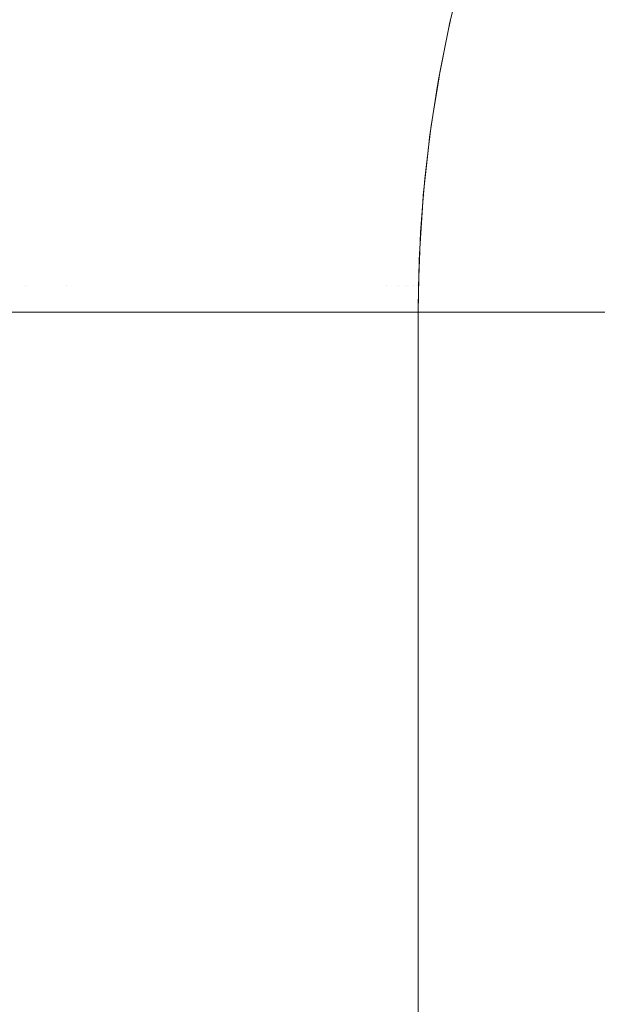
# Model space of a CAD drawing. Header units: centimetres. Extents: x -26 to 27.3, y -25.3 to -23.5.
# Tile 140 of 200: x 9.3796 to 9.4227, y -23.6115 to -23.5381. Entities that reach past the tile are written whole.
import ezdxf

# ---------------------------------------------------------------- set-up
doc = ezdxf.new("R2010")
doc.units = ezdxf.units.CM
doc.header["$LTSCALE"] = 2.54
doc.layers.add('Lucido design-1', color=7, linetype='Continuous')

# ---------------------------------------------------------------- blocks, each defined once
blk = doc.blocks.new('Gruppo-4-1')
at = {"color": 7, "linetype": 'Continuous', "lineweight": 9}
for points, invisible_edges in [([(9.379184, -23.534175, -349.70646), (9.382441, -23.534175, -349.709578), (9.381766, -23.538078, -349.710254), (9.378538, -23.538078, -349.707164)], 15), ([(9.382441, -23.534175, -349.709578), (9.38556, -23.534175, -349.712836), (9.384856, -23.538078, -349.713481), (9.381766, -23.538078, -349.710254)], 15), ([(9.38556, -23.534175, -349.712836), (9.388533, -23.534175, -349.716227), (9.387802, -23.538078, -349.71684), (9.384856, -23.538078, -349.713481)], 15), ([(9.388533, -23.534175, -349.716227), (9.391356, -23.534175, -349.719744), (9.390598, -23.538078, -349.720325), (9.387802, -23.538078, -349.71684)], 15), ([(9.391356, -23.534175, -349.719744), (9.394023, -23.534175, -349.72338), (9.39324, -23.538078, -349.723928), (9.390598, -23.538078, -349.720325)], 15), ([(9.394023, -23.534175, -349.72338), (9.396528, -23.534175, -349.72713), (9.395723, -23.538078, -349.727643), (9.39324, -23.538078, -349.723928)], 15), ([(9.396528, -23.534175, -349.72713), (9.398867, -23.534175, -349.730985), (9.39804, -23.538078, -349.731463), (9.395723, -23.538078, -349.727643)], 15), ([(9.398867, -23.534175, -349.730985), (9.401037, -23.534175, -349.734939), (9.400189, -23.538078, -349.73538), (9.39804, -23.538078, -349.731463)], 15), ([(9.401037, -23.534175, -349.734939), (9.403031, -23.534175, -349.738984), (9.402166, -23.538078, -349.739387), (9.400189, -23.538078, -349.73538)], 15), ([(9.403031, -23.534175, -349.738984), (9.404847, -23.534175, -349.743112), (9.403965, -23.538078, -349.743477), (9.402166, -23.538078, -349.739387)], 15), ([(9.404847, -23.534175, -349.743112), (9.406482, -23.534175, -349.747315), (9.405584, -23.538078, -349.747641), (9.403965, -23.538078, -349.743477)], 15), ([(9.406482, -23.534175, -349.747315), (9.407932, -23.534175, -349.751585), (9.407021, -23.538078, -349.751872), (9.405584, -23.538078, -349.747641)], 15), ([(9.407932, -23.534175, -349.751585), (9.409193, -23.534175, -349.755915), (9.408271, -23.538078, -349.756162), (9.407021, -23.538078, -349.751872)], 15), ([(9.409193, -23.534175, -349.755915), (9.410265, -23.534175, -349.760295), (9.409333, -23.538078, -349.760502), (9.408271, -23.538078, -349.756162)], 15), ([(9.410265, -23.534175, -349.760295), (9.411145, -23.534175, -349.764718), (9.410205, -23.538078, -349.764884), (9.409333, -23.538078, -349.760502)], 15), ([(9.411145, -23.534175, -349.764718), (9.411831, -23.534175, -349.769175), (9.410884, -23.538078, -349.7693), (9.410205, -23.538078, -349.764884)], 15), ([(9.411831, -23.534175, -349.769175), (9.412322, -23.534175, -349.773658), (9.411371, -23.538078, -349.773741), (9.410884, -23.538078, -349.7693)], 15), ([(9.412322, -23.534175, -349.773658), (9.412617, -23.534175, -349.778158), (9.411663, -23.538078, -349.7782), (9.411371, -23.538078, -349.773741)], 15), ([(9.41258, -23.534726, -349.782667), (9.41176, -23.538078, -349.782667), (9.411663, -23.538078, -349.7782), (9.412617, -23.534175, -349.778158)], 14), ([(9.412852, -23.534031, -349.987027), (9.411816, -23.538265, -349.987027), (9.411723, -23.538244, -349.982667), (9.412584, -23.534727, -349.982667)], 11), ([(9.411816, -23.538265, -349.987027), (9.412852, -23.534031, -349.987027), (9.413109, -23.5341, -349.991159), (9.412076, -23.538322, -349.991159)], 15), ([(9.412076, -23.538322, -349.991159), (9.413109, -23.5341, -349.991159), (9.413531, -23.534213, -349.995273), (9.412502, -23.538417, -349.995273)], 15), ([(-25.890647, -23.534724, -349.285885), (-25.890647, -23.538247, -349.285049), (27.209353, -23.538247, -349.285049), (27.209353, -23.534724, -349.285885)], 10), ([(9.41176, -23.538078, -349.782667), (9.41258, -23.534726, -349.782667), (9.412584, -23.534727, -349.982667), (9.411723, -23.538244, -349.982667)], 10), ([(9.412502, -23.538417, -349.995273), (9.413531, -23.534213, -349.995273), (9.414116, -23.534369, -349.999363), (9.413094, -23.538548, -349.999363)], 15), ([(9.413094, -23.538548, -349.999363), (9.414116, -23.534369, -349.999363), (9.414863, -23.53457, -350.00342), (9.413849, -23.538715, -350.00342)], 15), ([(9.413849, -23.538715, -350.00342), (9.414863, -23.53457, -350.00342), (9.415771, -23.534813, -350.007438), (9.414766, -23.538919, -350.007438)], 15), ([(9.414766, -23.538919, -350.007438), (9.415771, -23.534813, -350.007438), (9.416837, -23.535098, -350.011411), (9.415844, -23.539157, -350.011411)], 15), ([(9.415844, -23.539157, -350.011411), (9.416837, -23.535098, -350.011411), (9.418059, -23.535426, -350.015332), (9.417079, -23.539431, -350.015332)], 15), ([(9.417079, -23.539431, -350.015332), (9.418059, -23.535426, -350.015332), (9.419435, -23.535794, -350.019194), (9.418469, -23.53974, -350.019194)], 15), ([(9.418469, -23.53974, -350.019194), (9.419435, -23.535794, -350.019194), (9.420962, -23.536204, -350.02299), (9.420013, -23.540082, -350.02299)], 15), ([(9.420013, -23.540082, -350.02299), (9.420962, -23.536204, -350.02299), (9.422636, -23.536652, -350.026716), (9.421705, -23.540457, -350.026716)], 15), ([(9.421705, -23.540457, -350.026716), (9.422636, -23.536652, -350.026716), (9.424456, -23.53714, -350.030363), (9.423544, -23.540865, -350.030363)], 15), ([(27.209353, -23.538899, -349.284894), (27.209353, -23.538247, -349.285049), (-25.890647, -23.538247, -349.285049), (-25.890647, -23.538899, -349.284894)], 10), ([(9.378538, -23.538078, -349.707164), (9.381766, -23.538078, -349.710254), (9.381203, -23.542011, -349.710817), (9.378, -23.542011, -349.707751)], 15), ([(9.381766, -23.538078, -349.710254), (9.384856, -23.538078, -349.713481), (9.384268, -23.542011, -349.714019), (9.381203, -23.542011, -349.710817)], 15), ([(9.384856, -23.538078, -349.713481), (9.387802, -23.538078, -349.71684), (9.387191, -23.542011, -349.717352), (9.384268, -23.542011, -349.714019)], 15), ([(9.387802, -23.538078, -349.71684), (9.390598, -23.538078, -349.720325), (9.389966, -23.542011, -349.72081), (9.387191, -23.542011, -349.717352)], 15), ([(9.390598, -23.538078, -349.720325), (9.39324, -23.538078, -349.723928), (9.392588, -23.542011, -349.724385), (9.389966, -23.542011, -349.72081)], 15), ([(9.39324, -23.538078, -349.723928), (9.395723, -23.538078, -349.727643), (9.395051, -23.542011, -349.728071), (9.392588, -23.542011, -349.724385)], 15), ([(9.395723, -23.538078, -349.727643), (9.39804, -23.538078, -349.731463), (9.397351, -23.542011, -349.731861), (9.395051, -23.542011, -349.728071)], 15), ([(9.39804, -23.538078, -349.731463), (9.400189, -23.538078, -349.73538), (9.399483, -23.542011, -349.735748), (9.397351, -23.542011, -349.731861)], 15), ([(9.400189, -23.538078, -349.73538), (9.402166, -23.538078, -349.739387), (9.401444, -23.542011, -349.739724), (9.399483, -23.542011, -349.735748)], 15), ([(9.402166, -23.538078, -349.739387), (9.403965, -23.538078, -349.743477), (9.403229, -23.542011, -349.743782), (9.401444, -23.542011, -349.739724)], 15), ([(9.403965, -23.538078, -349.743477), (9.405584, -23.538078, -349.747641), (9.404836, -23.542011, -349.747914), (9.403229, -23.542011, -349.743782)], 15), ([(9.405584, -23.538078, -349.747641), (9.407021, -23.538078, -349.751872), (9.406261, -23.542011, -349.752112), (9.404836, -23.542011, -349.747914)], 15), ([(9.407021, -23.538078, -349.751872), (9.408271, -23.538078, -349.756162), (9.407502, -23.542011, -349.756368), (9.406261, -23.542011, -349.752112)], 15), ([(9.408271, -23.538078, -349.756162), (9.409333, -23.538078, -349.760502), (9.408555, -23.542011, -349.760674), (9.407502, -23.542011, -349.756368)], 15), ([(9.409333, -23.538078, -349.760502), (9.410205, -23.538078, -349.764884), (9.40942, -23.542011, -349.765022), (9.408555, -23.542011, -349.760674)], 15), ([(9.410205, -23.538078, -349.764884), (9.410884, -23.538078, -349.7693), (9.410095, -23.542011, -349.769404), (9.40942, -23.542011, -349.765022)], 15), ([(9.410884, -23.538078, -349.7693), (9.411371, -23.538078, -349.773741), (9.410577, -23.542011, -349.773811), (9.410095, -23.542011, -349.769404)], 15), ([(9.411371, -23.538078, -349.773741), (9.411663, -23.538078, -349.7782), (9.410867, -23.542011, -349.778234), (9.410577, -23.542011, -349.773811)], 15), ([(9.411594, -23.538902, -349.782667), (9.410964, -23.542011, -349.782667), (9.410867, -23.542011, -349.778234), (9.411663, -23.538078, -349.7782)], 14), ([(9.411816, -23.538265, -349.987027), (9.410966, -23.54254, -349.987027), (9.410872, -23.542523, -349.982667), (9.411593, -23.538902, -349.982667)], 11), ([(9.410966, -23.54254, -349.987027), (9.411816, -23.538265, -349.987027), (9.412076, -23.538322, -349.991159), (9.411228, -23.542586, -349.991159)], 15), ([(9.411228, -23.542586, -349.991159), (9.412076, -23.538322, -349.991159), (9.412502, -23.538417, -349.995273), (9.411658, -23.542662, -349.995273)], 15), ([(9.411723, -23.538244, -349.982667), (9.411593, -23.538902, -349.982667), (9.411594, -23.538902, -349.782667), (9.41176, -23.538078, -349.782667)], 10), ([(9.411593, -23.538902, -349.982667), (9.411723, -23.538244, -349.982667), (9.411816, -23.538265, -349.987027)], 10), ([(9.411663, -23.538078, -349.7782), (9.41176, -23.538078, -349.782667), (9.411594, -23.538902, -349.782667)], 9), ([(9.411658, -23.542662, -349.995273), (9.412502, -23.538417, -349.995273), (9.413094, -23.538548, -349.999363), (9.412255, -23.542767, -349.999363)], 15), ([(9.412255, -23.542767, -349.999363), (9.413094, -23.538548, -349.999363), (9.413849, -23.538715, -350.00342), (9.413016, -23.542901, -350.00342)], 15), ([(-25.890647, -23.538899, -349.284894), (-25.890647, -23.542525, -349.284197), (27.209353, -23.542525, -349.284197), (27.209353, -23.538899, -349.284894)], 10), ([(9.410964, -23.542011, -349.782667), (9.411594, -23.538902, -349.782667), (9.411593, -23.538902, -349.982667), (9.410872, -23.542523, -349.982667)], 10), ([(9.413016, -23.542901, -350.00342), (9.413849, -23.538715, -350.00342), (9.414766, -23.538919, -350.007438), (9.413942, -23.543064, -350.007438)], 15), ([(9.413942, -23.543064, -350.007438), (9.414766, -23.538919, -350.007438), (9.415844, -23.539157, -350.011411), (9.415028, -23.543256, -350.011411)], 15), ([(9.415028, -23.543256, -350.011411), (9.415844, -23.539157, -350.011411), (9.417079, -23.539431, -350.015332), (9.416274, -23.543476, -350.015332)], 15), ([(9.416274, -23.543476, -350.015332), (9.417079, -23.539431, -350.015332), (9.418469, -23.53974, -350.019194), (9.417677, -23.543723, -350.019194)], 15), ([(9.417677, -23.543723, -350.019194), (9.418469, -23.53974, -350.019194), (9.420013, -23.540082, -350.02299), (9.419234, -23.543998, -350.02299)], 15), ([(9.419234, -23.543998, -350.02299), (9.420013, -23.540082, -350.02299), (9.421705, -23.540457, -350.026716), (9.420941, -23.544299, -350.026716)], 15), ([(9.420941, -23.544299, -350.026716), (9.421705, -23.540457, -350.026716), (9.423544, -23.540865, -350.030363), (9.422796, -23.544626, -350.030363)], 15), ([(9.378, -23.542011, -349.707751), (9.381203, -23.542011, -349.710817), (9.380752, -23.545969, -349.711268), (9.37757, -23.545969, -349.708221)], 15), ([(9.381203, -23.542011, -349.710817), (9.384268, -23.542011, -349.714019), (9.383798, -23.545969, -349.71445), (9.380752, -23.545969, -349.711268)], 15), ([(9.384268, -23.542011, -349.714019), (9.387191, -23.542011, -349.717352), (9.386703, -23.545969, -349.717762), (9.383798, -23.545969, -349.71445)], 15), ([(9.387191, -23.542011, -349.717352), (9.389966, -23.542011, -349.72081), (9.389461, -23.545969, -349.721198), (9.386703, -23.545969, -349.717762)], 15), ([(9.389966, -23.542011, -349.72081), (9.392588, -23.542011, -349.724385), (9.392066, -23.545969, -349.724751), (9.389461, -23.545969, -349.721198)], 15), ([(9.392588, -23.542011, -349.724385), (9.395051, -23.542011, -349.728071), (9.394513, -23.545969, -349.728414), (9.392066, -23.545969, -349.724751)], 15), ([(9.395051, -23.542011, -349.728071), (9.397351, -23.542011, -349.731861), (9.396799, -23.545969, -349.73218), (9.394513, -23.545969, -349.728414)], 15), ([(9.397351, -23.542011, -349.731861), (9.399483, -23.542011, -349.735748), (9.398918, -23.545969, -349.736042), (9.396799, -23.545969, -349.73218)], 15), ([(9.399483, -23.542011, -349.735748), (9.401444, -23.542011, -349.739724), (9.400866, -23.545969, -349.739993), (9.398918, -23.545969, -349.736042)], 15), ([(9.401444, -23.542011, -349.739724), (9.403229, -23.542011, -349.743782), (9.40264, -23.545969, -349.744026), (9.400866, -23.545969, -349.739993)], 15), ([(9.403229, -23.542011, -349.743782), (9.404836, -23.542011, -349.747914), (9.404237, -23.545969, -349.748132), (9.40264, -23.545969, -349.744026)], 15), ([(9.404836, -23.542011, -349.747914), (9.406261, -23.542011, -349.752112), (9.405653, -23.545969, -349.752303), (9.404237, -23.545969, -349.748132)], 15), ([(9.406261, -23.542011, -349.752112), (9.407502, -23.542011, -349.756368), (9.406886, -23.545969, -349.756533), (9.405653, -23.545969, -349.752303)], 15), ([(9.407502, -23.542011, -349.756368), (9.408555, -23.542011, -349.760674), (9.407933, -23.545969, -349.760812), (9.406886, -23.545969, -349.756533)], 15), ([(9.408555, -23.542011, -349.760674), (9.40942, -23.542011, -349.765022), (9.408792, -23.545969, -349.765133), (9.407933, -23.545969, -349.760812)], 15), ([(9.40942, -23.542011, -349.765022), (9.410095, -23.542011, -349.769404), (9.409463, -23.545969, -349.769487), (9.408792, -23.545969, -349.765133)], 15), ([(9.410095, -23.542011, -349.769404), (9.410577, -23.542011, -349.773811), (9.409942, -23.545969, -349.773866), (9.409463, -23.545969, -349.769487)], 15), ([(9.410577, -23.542011, -349.773811), (9.410867, -23.542011, -349.778234), (9.41023, -23.545969, -349.778262), (9.409942, -23.545969, -349.773866)], 15), ([(9.410785, -23.543123, -349.782667), (9.410326, -23.545969, -349.782667), (9.41023, -23.545969, -349.778262), (9.410867, -23.542011, -349.778234)], 14), ([(9.410872, -23.542523, -349.982667), (9.41078, -23.543122, -349.982667), (9.410785, -23.543123, -349.782667), (9.410964, -23.542011, -349.782667)], 10), ([(9.410867, -23.542011, -349.778234), (9.410964, -23.542011, -349.782667), (9.410785, -23.543123, -349.782667)], 9), ([(27.209353, -23.54312, -349.284083), (27.209353, -23.542525, -349.284197), (-25.890647, -23.542525, -349.284197), (-25.890647, -23.54312, -349.284083)], 10), ([(9.410966, -23.54254, -349.987027), (9.410303, -23.546848, -349.987027), (9.410209, -23.546835, -349.982667), (9.41078, -23.543122, -349.982667)], 11), ([(9.410303, -23.546848, -349.987027), (9.410966, -23.54254, -349.987027), (9.411228, -23.542586, -349.991159), (9.410567, -23.546883, -349.991159)], 15), ([(9.410567, -23.546883, -349.991159), (9.411228, -23.542586, -349.991159), (9.411658, -23.542662, -349.995273), (9.411, -23.54694, -349.995273)], 15), ([(9.41078, -23.543122, -349.982667), (9.410872, -23.542523, -349.982667), (9.410966, -23.54254, -349.987027)], 10), ([(9.411, -23.54694, -349.995273), (9.411658, -23.542662, -349.995273), (9.412255, -23.542767, -349.999363), (9.4116, -23.547019, -349.999363)], 15), ([(9.4116, -23.547019, -349.999363), (9.412255, -23.542767, -349.999363), (9.413016, -23.542901, -350.00342), (9.412367, -23.54712, -350.00342)], 15), ([(9.412367, -23.54712, -350.00342), (9.413016, -23.542901, -350.00342), (9.413942, -23.543064, -350.007438), (9.413299, -23.547242, -350.007438)], 15), ([(-25.890647, -23.54312, -349.284083), (-25.890647, -23.546837, -349.283532), (27.209353, -23.546837, -349.283532), (27.209353, -23.54312, -349.284083)], 10), ([(9.41078, -23.543122, -349.982667), (9.410209, -23.546835, -349.982667), (9.410326, -23.545969, -349.782667)], 10), ([(9.410326, -23.545969, -349.782667), (9.410785, -23.543123, -349.782667), (9.41078, -23.543122, -349.982667)], 10), ([(9.413299, -23.547242, -350.007438), (9.413942, -23.543064, -350.007438), (9.415028, -23.543256, -350.011411), (9.414393, -23.547386, -350.011411)], 15), ([(9.414393, -23.547386, -350.011411), (9.415028, -23.543256, -350.011411), (9.416274, -23.543476, -350.015332), (9.415647, -23.547551, -350.015332)], 15), ([(9.415647, -23.547551, -350.015332), (9.416274, -23.543476, -350.015332), (9.417677, -23.543723, -350.019194), (9.417059, -23.547737, -350.019194)], 15), ([(9.417059, -23.547737, -350.019194), (9.417677, -23.543723, -350.019194), (9.419234, -23.543998, -350.02299), (9.418626, -23.547944, -350.02299)], 15), ([(9.418626, -23.547944, -350.02299), (9.419234, -23.543998, -350.02299), (9.420941, -23.544299, -350.026716), (9.420345, -23.54817, -350.026716)], 15), ([(9.420345, -23.54817, -350.026716), (9.420941, -23.544299, -350.026716), (9.422796, -23.544626, -350.030363), (9.422213, -23.548416, -350.030363)], 15), ([(9.422213, -23.548416, -350.030363), (9.422796, -23.544626, -350.030363), (9.424795, -23.544978, -350.033928), (9.424225, -23.548681, -350.033928)], 15), ([(9.37757, -23.545969, -349.708221), (9.380752, -23.545969, -349.711268), (9.380414, -23.549943, -349.711605), (9.377247, -23.549943, -349.708573)], 15), ([(9.380752, -23.545969, -349.711268), (9.383798, -23.545969, -349.71445), (9.383446, -23.549943, -349.714773), (9.380414, -23.549943, -349.711605)], 15), ([(9.383798, -23.545969, -349.71445), (9.386703, -23.545969, -349.717762), (9.386337, -23.549943, -349.718069), (9.383446, -23.549943, -349.714773)], 15), ([(9.386703, -23.545969, -349.717762), (9.389461, -23.545969, -349.721198), (9.389082, -23.549943, -349.721489), (9.386337, -23.549943, -349.718069)], 15), ([(9.389461, -23.545969, -349.721198), (9.392066, -23.545969, -349.724751), (9.391674, -23.549943, -349.725025), (9.389082, -23.549943, -349.721489)], 15), ([(9.392066, -23.545969, -349.724751), (9.394513, -23.545969, -349.728414), (9.39411, -23.549943, -349.72867), (9.391674, -23.549943, -349.725025)], 15), ([(9.394513, -23.545969, -349.728414), (9.396799, -23.545969, -349.73218), (9.396385, -23.549943, -349.732419), (9.39411, -23.549943, -349.72867)], 15), ([(9.396799, -23.545969, -349.73218), (9.398918, -23.545969, -349.736042), (9.398494, -23.549943, -349.736263), (9.396385, -23.549943, -349.732419)], 15), ([(9.398918, -23.545969, -349.736042), (9.400866, -23.545969, -349.739993), (9.400433, -23.549943, -349.740195), (9.398494, -23.549943, -349.736263)], 15), ([(9.400866, -23.545969, -349.739993), (9.40264, -23.545969, -349.744026), (9.402199, -23.549943, -349.744209), (9.400433, -23.549943, -349.740195)], 15), ([(9.40264, -23.545969, -349.744026), (9.404237, -23.545969, -349.748132), (9.403788, -23.549943, -349.748295), (9.402199, -23.549943, -349.744209)], 15), ([(9.404237, -23.545969, -349.748132), (9.405653, -23.545969, -349.752303), (9.405198, -23.549943, -349.752447), (9.403788, -23.549943, -349.748295)], 15), ([(9.405653, -23.545969, -349.752303), (9.406886, -23.545969, -349.756533), (9.406424, -23.549943, -349.756656), (9.405198, -23.549943, -349.752447)], 15), ([(9.406886, -23.545969, -349.756533), (9.407933, -23.545969, -349.760812), (9.407467, -23.549943, -349.760915), (9.406424, -23.549943, -349.756656)], 15), ([(9.407933, -23.545969, -349.760812), (9.408792, -23.545969, -349.765133), (9.408322, -23.549943, -349.765216), (9.407467, -23.549943, -349.760915)], 15), ([(9.408792, -23.545969, -349.765133), (9.409463, -23.545969, -349.769487), (9.408989, -23.549943, -349.769549), (9.408322, -23.549943, -349.765216)], 15), ([(9.409463, -23.545969, -349.769487), (9.409942, -23.545969, -349.773866), (9.409466, -23.549943, -349.773908), (9.408989, -23.549943, -349.769549)], 15), ([(9.409942, -23.545969, -349.773866), (9.41023, -23.545969, -349.778262), (9.409753, -23.549943, -349.778283), (9.409466, -23.549943, -349.773908)], 15), ([(9.410157, -23.547381, -349.782667), (9.409849, -23.549943, -349.782667), (9.409753, -23.549943, -349.778283), (9.41023, -23.545969, -349.778262)], 14), ([(9.410209, -23.546835, -349.982667), (9.410157, -23.547381, -349.782667), (9.410326, -23.545969, -349.782667)], 9), ([(9.41023, -23.545969, -349.778262), (9.410326, -23.545969, -349.782667), (9.410157, -23.547381, -349.782667)], 9), ([(27.209353, -23.547379, -349.283452), (27.209353, -23.546837, -349.283532), (-25.890647, -23.546837, -349.283532), (-25.890647, -23.547379, -349.283452)], 10), ([(-25.890647, -23.547379, -349.283452), (-25.890647, -23.551173, -349.283057), (27.209353, -23.551173, -349.283057), (27.209353, -23.547379, -349.283452)], 10), ([(9.410303, -23.546848, -349.987027), (9.409828, -23.551181, -349.987027), (9.409734, -23.551172, -349.982667), (9.410149, -23.54738, -349.982667)], 11), ([(9.410149, -23.54738, -349.982667), (9.409734, -23.551172, -349.982667), (9.409849, -23.549943, -349.782667)], 10), ([(9.409828, -23.551181, -349.987027), (9.410303, -23.546848, -349.987027), (9.410567, -23.546883, -349.991159), (9.410093, -23.551204, -349.991159)], 15), ([(9.409849, -23.549943, -349.782667), (9.410157, -23.547381, -349.782667), (9.410149, -23.54738, -349.982667)], 10), ([(9.410093, -23.551204, -349.991159), (9.410567, -23.546883, -349.991159), (9.411, -23.54694, -349.995273), (9.410528, -23.551242, -349.995273)], 15), ([(9.410149, -23.54738, -349.982667), (9.410209, -23.546835, -349.982667), (9.410303, -23.546848, -349.987027)], 10), ([(9.410209, -23.546835, -349.982667), (9.410149, -23.54738, -349.982667), (9.410157, -23.547381, -349.782667)], 10), ([(9.410528, -23.551242, -349.995273), (9.411, -23.54694, -349.995273), (9.4116, -23.547019, -349.999363), (9.411132, -23.551295, -349.999363)], 15), ([(9.411132, -23.551295, -349.999363), (9.4116, -23.547019, -349.999363), (9.412367, -23.54712, -350.00342), (9.411902, -23.551362, -350.00342)], 15), ([(9.411902, -23.551362, -350.00342), (9.412367, -23.54712, -350.00342), (9.413299, -23.547242, -350.007438), (9.412838, -23.551444, -350.007438)], 15), ([(9.412838, -23.551444, -350.007438), (9.413299, -23.547242, -350.007438), (9.414393, -23.547386, -350.011411), (9.413938, -23.55154, -350.011411)], 15), ([(9.413938, -23.55154, -350.011411), (9.414393, -23.547386, -350.011411), (9.415647, -23.547551, -350.015332), (9.415198, -23.551651, -350.015332)], 15), ([(9.415198, -23.551651, -350.015332), (9.415647, -23.547551, -350.015332), (9.417059, -23.547737, -350.019194), (9.416617, -23.551775, -350.019194)], 15), ([(9.416617, -23.551775, -350.019194), (9.417059, -23.547737, -350.019194), (9.418626, -23.547944, -350.02299), (9.418192, -23.551912, -350.02299)], 15), ([(9.418192, -23.551912, -350.02299), (9.418626, -23.547944, -350.02299), (9.420345, -23.54817, -350.026716), (9.419919, -23.552064, -350.026716)], 15), ([(9.419919, -23.552064, -350.026716), (9.420345, -23.54817, -350.026716), (9.422213, -23.548416, -350.030363), (9.421795, -23.552228, -350.030363)], 15), ([(9.421795, -23.552228, -350.030363), (9.422213, -23.548416, -350.030363), (9.424225, -23.548681, -350.033928), (9.423818, -23.552405, -350.033928)], 15), ([(9.377247, -23.549943, -349.708573), (9.380414, -23.549943, -349.711605), (9.380189, -23.553927, -349.71183), (9.377032, -23.553927, -349.708808)], 15), ([(9.380414, -23.549943, -349.711605), (9.383446, -23.549943, -349.714773), (9.383212, -23.553927, -349.714988), (9.380189, -23.553927, -349.71183)], 15), ([(9.383446, -23.549943, -349.714773), (9.386337, -23.549943, -349.718069), (9.386094, -23.553927, -349.718274), (9.383212, -23.553927, -349.714988)], 15), ([(9.386337, -23.549943, -349.718069), (9.389082, -23.549943, -349.721489), (9.388829, -23.553927, -349.721682), (9.386094, -23.553927, -349.718274)], 15), ([(9.389082, -23.549943, -349.721489), (9.391674, -23.549943, -349.725025), (9.391414, -23.553927, -349.725207), (9.388829, -23.553927, -349.721682)], 15), ([(9.391674, -23.549943, -349.725025), (9.39411, -23.549943, -349.72867), (9.393842, -23.553927, -349.728841), (9.391414, -23.553927, -349.725207)], 15), ([(9.39411, -23.549943, -349.72867), (9.396385, -23.549943, -349.732419), (9.39611, -23.553927, -349.732578), (9.393842, -23.553927, -349.728841)], 15), ([(9.396385, -23.549943, -349.732419), (9.398494, -23.549943, -349.736263), (9.398212, -23.553927, -349.73641), (9.39611, -23.553927, -349.732578)], 15), ([(9.398494, -23.549943, -349.736263), (9.400433, -23.549943, -349.740195), (9.400145, -23.553927, -349.74033), (9.398212, -23.553927, -349.73641)], 15), ([(9.400433, -23.549943, -349.740195), (9.402199, -23.549943, -349.744209), (9.401905, -23.553927, -349.74433), (9.400145, -23.553927, -349.74033)], 15), ([(9.402199, -23.549943, -349.744209), (9.403788, -23.549943, -349.748295), (9.403489, -23.553927, -349.748404), (9.401905, -23.553927, -349.74433)], 15), ([(9.403788, -23.549943, -349.748295), (9.405198, -23.549943, -349.752447), (9.404894, -23.553927, -349.752543), (9.403489, -23.553927, -349.748404)], 15), ([(9.405198, -23.549943, -349.752447), (9.406424, -23.549943, -349.756656), (9.406117, -23.553927, -349.756739), (9.404894, -23.553927, -349.752543)], 15), ([(9.406424, -23.549943, -349.756656), (9.407467, -23.549943, -349.760915), (9.407156, -23.553927, -349.760984), (9.406117, -23.553927, -349.756739)], 15), ([(9.407467, -23.549943, -349.760915), (9.408322, -23.549943, -349.765216), (9.408009, -23.553927, -349.765271), (9.407156, -23.553927, -349.760984)], 15), ([(9.408322, -23.549943, -349.765216), (9.408989, -23.549943, -349.769549), (9.408674, -23.553927, -349.769591), (9.408009, -23.553927, -349.765271)], 15), ([(9.408989, -23.549943, -349.769549), (9.409466, -23.549943, -349.773908), (9.40915, -23.553927, -349.773936), (9.408674, -23.553927, -349.769591)], 15), ([(9.409466, -23.549943, -349.773908), (9.409753, -23.549943, -349.778283), (9.409435, -23.553927, -349.778297), (9.40915, -23.553927, -349.773936)], 15), ([(9.409711, -23.55167, -349.782667), (9.409531, -23.553927, -349.782667), (9.409435, -23.553927, -349.778297), (9.409753, -23.549943, -349.778283)], 14), ([(9.409734, -23.551172, -349.982667), (9.409711, -23.55167, -349.782667), (9.409849, -23.549943, -349.782667)], 9), ([(9.409753, -23.549943, -349.778283), (9.409849, -23.549943, -349.782667), (9.409711, -23.55167, -349.782667)], 9), ([(27.209353, -23.551669, -349.283005), (27.209353, -23.551173, -349.283057), (-25.890647, -23.551173, -349.283057), (-25.890647, -23.551669, -349.283005)], 10), ([(-25.890647, -23.551669, -349.283005), (-25.890647, -23.555527, -349.28277), (27.209353, -23.555527, -349.28277), (27.209353, -23.551669, -349.283005)], 10), ([(9.409828, -23.551181, -349.987027), (9.409543, -23.55553, -349.987027), (9.409448, -23.555526, -349.982667), (9.409701, -23.551669, -349.982667)], 11), ([(9.409701, -23.551669, -349.982667), (9.409448, -23.555526, -349.982667), (9.409531, -23.553927, -349.782667)], 10), ([(9.409531, -23.553927, -349.782667), (9.409711, -23.55167, -349.782667), (9.409701, -23.551669, -349.982667)], 10), ([(9.409543, -23.55553, -349.987027), (9.409828, -23.551181, -349.987027), (9.410093, -23.551204, -349.991159), (9.409809, -23.555542, -349.991159)], 15), ([(9.409701, -23.551669, -349.982667), (9.409734, -23.551172, -349.982667), (9.409828, -23.551181, -349.987027)], 10), ([(9.409734, -23.551172, -349.982667), (9.409701, -23.551669, -349.982667), (9.409711, -23.55167, -349.782667)], 10), ([(9.409809, -23.555542, -349.991159), (9.410093, -23.551204, -349.991159), (9.410528, -23.551242, -349.995273), (9.410245, -23.555561, -349.995273)], 15), ([(9.410245, -23.555561, -349.995273), (9.410528, -23.551242, -349.995273), (9.411132, -23.551295, -349.999363), (9.41085, -23.555587, -349.999363)], 15), ([(9.41085, -23.555587, -349.999363), (9.411132, -23.551295, -349.999363), (9.411902, -23.551362, -350.00342), (9.411623, -23.555621, -350.00342)], 15), ([(9.411623, -23.555621, -350.00342), (9.411902, -23.551362, -350.00342), (9.412838, -23.551444, -350.007438), (9.412562, -23.555662, -350.007438)], 15), ([(9.412562, -23.555662, -350.007438), (9.412838, -23.551444, -350.007438), (9.413938, -23.55154, -350.011411), (9.413664, -23.55571, -350.011411)], 15), ([(9.413664, -23.55571, -350.011411), (9.413938, -23.55154, -350.011411), (9.415198, -23.551651, -350.015332), (9.414928, -23.555765, -350.015332)], 15), ([(9.414928, -23.555765, -350.015332), (9.415198, -23.551651, -350.015332), (9.416617, -23.551775, -350.019194), (9.416351, -23.555827, -350.019194)], 15), ([(9.416351, -23.555827, -350.019194), (9.416617, -23.551775, -350.019194), (9.418192, -23.551912, -350.02299), (9.417931, -23.555896, -350.02299)], 15), ([(9.417931, -23.555896, -350.02299), (9.418192, -23.551912, -350.02299), (9.419919, -23.552064, -350.026716), (9.419663, -23.555972, -350.026716)], 15), ([(9.419663, -23.555972, -350.026716), (9.419919, -23.552064, -350.026716), (9.421795, -23.552228, -350.030363), (9.421545, -23.556054, -350.030363)], 15), ([(9.421545, -23.556054, -350.030363), (9.421795, -23.552228, -350.030363), (9.423818, -23.552405, -350.033928), (9.423573, -23.556143, -350.033928)], 15), ([(9.377032, -23.553927, -349.708808), (9.380189, -23.553927, -349.71183), (9.380077, -23.557916, -349.711942), (9.376925, -23.557916, -349.708925)], 15), ([(9.380189, -23.553927, -349.71183), (9.383212, -23.553927, -349.714988), (9.383095, -23.557916, -349.715095), (9.380077, -23.557916, -349.711942)], 15), ([(9.383212, -23.553927, -349.714988), (9.386094, -23.553927, -349.718274), (9.385972, -23.557916, -349.718375), (9.383095, -23.557916, -349.715095)], 15), ([(9.386094, -23.553927, -349.718274), (9.388829, -23.553927, -349.721682), (9.388704, -23.557916, -349.721779), (9.385972, -23.557916, -349.718375)], 15), ([(9.388829, -23.553927, -349.721682), (9.391414, -23.553927, -349.725207), (9.391284, -23.557916, -349.725298), (9.388704, -23.557916, -349.721779)], 15), ([(9.391414, -23.553927, -349.725207), (9.393842, -23.553927, -349.728841), (9.393709, -23.557916, -349.728926), (9.391284, -23.557916, -349.725298)], 15), ([(9.393842, -23.553927, -349.728841), (9.39611, -23.553927, -349.732578), (9.395972, -23.557916, -349.732657), (9.393709, -23.557916, -349.728926)], 15), ([(9.39611, -23.553927, -349.732578), (9.398212, -23.553927, -349.73641), (9.398071, -23.557916, -349.736483), (9.395972, -23.557916, -349.732657)], 15), ([(9.398212, -23.553927, -349.73641), (9.400145, -23.553927, -349.74033), (9.400001, -23.557916, -349.740397), (9.398071, -23.557916, -349.736483)], 15), ([(9.400145, -23.553927, -349.74033), (9.401905, -23.553927, -349.74433), (9.401759, -23.557916, -349.744391), (9.400001, -23.557916, -349.740397)], 15), ([(9.401905, -23.553927, -349.74433), (9.403489, -23.553927, -349.748404), (9.403341, -23.557916, -349.748458), (9.401759, -23.557916, -349.744391)], 15), ([(9.403489, -23.553927, -349.748404), (9.404894, -23.553927, -349.752543), (9.404743, -23.557916, -349.75259), (9.403341, -23.557916, -349.748458)], 15), ([(9.404894, -23.553927, -349.752543), (9.406117, -23.553927, -349.756739), (9.405964, -23.557916, -349.75678), (9.404743, -23.557916, -349.75259)], 15), ([(9.406117, -23.553927, -349.756739), (9.407156, -23.553927, -349.760984), (9.407002, -23.557916, -349.761018), (9.405964, -23.557916, -349.75678)], 15), ([(9.407156, -23.553927, -349.760984), (9.408009, -23.553927, -349.765271), (9.407853, -23.557916, -349.765298), (9.407002, -23.557916, -349.761018)], 15), ([(9.408009, -23.553927, -349.765271), (9.408674, -23.553927, -349.769591), (9.408517, -23.557916, -349.769612), (9.407853, -23.557916, -349.765298)], 15), ([(9.408674, -23.553927, -349.769591), (9.40915, -23.553927, -349.773936), (9.408992, -23.557916, -349.773949), (9.408517, -23.557916, -349.769612)], 15), ([(9.40915, -23.553927, -349.773936), (9.409435, -23.553927, -349.778297), (9.409277, -23.557916, -349.778304), (9.408992, -23.557916, -349.773949)], 15), ([(9.409277, -23.557916, -349.778304), (9.409435, -23.553927, -349.778297), (9.409531, -23.553927, -349.782667), (9.40945, -23.555973, -349.782667)], 11), ([(9.409448, -23.555526, -349.982667), (9.40945, -23.555973, -349.782667), (9.409531, -23.553927, -349.782667)], 9), ([(27.209353, -23.555972, -349.282743), (27.209353, -23.555527, -349.28277), (-25.890647, -23.555527, -349.28277), (-25.890647, -23.555972, -349.282743)], 10), ([(-25.890647, -23.555972, -349.282743), (-25.890647, -23.559888, -349.282667), (27.209353, -23.559888, -349.282667), (27.209353, -23.555972, -349.282743)], 8), ([(9.40945, -23.555973, -349.782667), (9.409372, -23.557916, -349.782667), (9.409277, -23.557916, -349.778304)], 10), ([(9.409543, -23.55553, -349.987027), (9.409448, -23.559888, -349.987027), (9.409353, -23.559888, -349.982667), (9.409438, -23.555972, -349.982667)], 9), ([(9.409372, -23.557916, -349.782667), (9.409438, -23.555972, -349.982667), (9.409353, -23.559888, -349.982667)], 9), ([(9.409372, -23.557916, -349.782667), (9.40945, -23.555973, -349.782667), (9.409438, -23.555972, -349.982667)], 10), ([(9.409438, -23.555972, -349.982667), (9.409448, -23.555526, -349.982667), (9.409543, -23.55553, -349.987027)], 10), ([(9.409448, -23.555526, -349.982667), (9.409438, -23.555972, -349.982667), (9.40945, -23.555973, -349.782667)], 10), ([(9.409448, -23.559888, -349.987027), (9.409543, -23.55553, -349.987027), (9.409809, -23.555542, -349.991159), (9.409714, -23.559888, -349.991159)], 7), ([(9.409714, -23.559888, -349.991159), (9.409809, -23.555542, -349.991159), (9.410245, -23.555561, -349.995273), (9.410151, -23.559888, -349.995273)], 7), ([(9.410151, -23.559888, -349.995273), (9.410245, -23.555561, -349.995273), (9.41085, -23.555587, -349.999363), (9.410757, -23.559888, -349.999363)], 7), ([(9.410757, -23.559888, -349.999363), (9.41085, -23.555587, -349.999363), (9.411623, -23.555621, -350.00342), (9.41153, -23.559888, -350.00342)], 7), ([(9.41153, -23.559888, -350.00342), (9.411623, -23.555621, -350.00342), (9.412562, -23.555662, -350.007438), (9.41247, -23.559888, -350.007438)], 7), ([(9.41247, -23.559888, -350.007438), (9.412562, -23.555662, -350.007438), (9.413664, -23.55571, -350.011411), (9.413573, -23.559888, -350.011411)], 7), ([(9.413573, -23.559888, -350.011411), (9.413664, -23.55571, -350.011411), (9.414928, -23.555765, -350.015332), (9.414839, -23.559888, -350.015332)], 7), ([(9.414839, -23.559888, -350.015332), (9.414928, -23.555765, -350.015332), (9.416351, -23.555827, -350.019194), (9.416263, -23.559888, -350.019194)], 7), ([(9.416263, -23.559888, -350.019194), (9.416351, -23.555827, -350.019194), (9.417931, -23.555896, -350.02299), (9.417843, -23.559888, -350.02299)], 7), ([(9.417843, -23.559888, -350.02299), (9.417931, -23.555896, -350.02299), (9.419663, -23.555972, -350.026716), (9.419577, -23.559888, -350.026716)], 7), ([(9.419577, -23.559888, -350.026716), (9.419663, -23.555972, -350.026716), (9.421545, -23.556054, -350.030363), (9.421461, -23.559888, -350.030363)], 7), ([(9.421461, -23.559888, -350.030363), (9.421545, -23.556054, -350.030363), (9.423573, -23.556143, -350.033928), (9.423491, -23.559888, -350.033928)], 7), ([(9.376925, -23.557916, -349.708925), (9.380077, -23.557916, -349.711942), (9.380064, -23.559888, -349.711956), (9.377131, -23.559888, -349.709148)], 11), ([(9.380175, -23.559888, -349.712073), (9.380064, -23.559888, -349.711956), (9.380077, -23.557916, -349.711942)], 10), ([(9.380077, -23.557916, -349.711942), (9.383095, -23.557916, -349.715095), (9.383081, -23.559888, -349.715108), (9.380175, -23.559888, -349.712073)], 11), ([(9.383092, -23.559888, -349.71512), (9.383081, -23.559888, -349.715108), (9.383095, -23.557916, -349.715095)], 10), ([(9.38587, -23.559888, -349.718288), (9.383092, -23.559888, -349.71512), (9.383095, -23.557916, -349.715095), (9.385972, -23.557916, -349.718375)], 14), ([(9.385972, -23.557916, -349.718375), (9.385957, -23.559888, -349.718388), (9.38587, -23.559888, -349.718288)], 9), ([(9.388508, -23.559888, -349.721566), (9.385957, -23.559888, -349.718388), (9.385972, -23.557916, -349.718375), (9.388704, -23.557916, -349.721779)], 14), ([(9.388704, -23.557916, -349.721779), (9.388688, -23.559888, -349.721791), (9.388508, -23.559888, -349.721566)], 9), ([(9.391005, -23.559888, -349.72495), (9.388688, -23.559888, -349.721791), (9.388704, -23.557916, -349.721779), (9.391284, -23.557916, -349.725298)], 14), ([(9.391284, -23.557916, -349.725298), (9.391268, -23.559888, -349.725309), (9.391005, -23.559888, -349.72495)], 9), ([(9.393354, -23.559888, -349.728431), (9.391268, -23.559888, -349.725309), (9.391284, -23.557916, -349.725298), (9.393709, -23.557916, -349.728926)], 14), ([(9.393709, -23.557916, -349.728926), (9.393692, -23.559888, -349.728937), (9.393354, -23.559888, -349.728431)], 9), ([(9.395554, -23.559888, -349.732004), (9.393692, -23.559888, -349.728937), (9.393709, -23.557916, -349.728926), (9.395972, -23.557916, -349.732657)], 14), ([(9.395972, -23.557916, -349.732657), (9.395956, -23.559888, -349.732667), (9.395554, -23.559888, -349.732004)], 9), ([(9.397599, -23.559888, -349.735663), (9.395956, -23.559888, -349.732667), (9.395972, -23.557916, -349.732657), (9.398071, -23.557916, -349.736483)], 14), ([(9.398071, -23.557916, -349.736483), (9.398054, -23.559888, -349.736492), (9.397599, -23.559888, -349.735663)], 9), ([(9.399488, -23.559888, -349.7394), (9.398054, -23.559888, -349.736492), (9.398071, -23.557916, -349.736483), (9.400001, -23.557916, -349.740397)], 14), ([(9.400001, -23.557916, -349.740397), (9.399984, -23.559888, -349.740405), (9.399488, -23.559888, -349.7394)], 9), ([(9.401218, -23.559888, -349.74321), (9.399984, -23.559888, -349.740405), (9.400001, -23.557916, -349.740397), (9.401759, -23.557916, -349.744391)], 14), ([(9.401759, -23.557916, -349.744391), (9.401741, -23.559888, -349.744398), (9.401218, -23.559888, -349.74321)], 9), ([(9.402785, -23.559888, -349.747084), (9.401741, -23.559888, -349.744398), (9.401759, -23.557916, -349.744391), (9.403341, -23.557916, -349.748458)], 14), ([(9.403341, -23.557916, -349.748458), (9.403322, -23.559888, -349.748465), (9.402785, -23.559888, -349.747084)], 9), ([(9.404189, -23.559888, -349.751017), (9.403322, -23.559888, -349.748465), (9.403341, -23.557916, -349.748458), (9.404743, -23.557916, -349.75259)], 14), ([(9.404743, -23.557916, -349.75259), (9.404725, -23.559888, -349.752596), (9.404189, -23.559888, -349.751017)], 9), ([(9.405426, -23.559888, -349.755002), (9.404725, -23.559888, -349.752596), (9.404743, -23.557916, -349.75259), (9.405964, -23.557916, -349.75678)], 14), ([(9.405964, -23.557916, -349.75678), (9.405946, -23.559888, -349.756785), (9.405426, -23.559888, -349.755002)], 9), ([(9.406495, -23.559888, -349.75903), (9.405946, -23.559888, -349.756785), (9.405964, -23.557916, -349.75678), (9.407002, -23.557916, -349.761018)], 14), ([(9.407002, -23.557916, -349.761018), (9.406983, -23.559888, -349.761023), (9.406495, -23.559888, -349.75903)], 9), ([(9.407395, -23.559888, -349.763096), (9.406983, -23.559888, -349.761023), (9.407002, -23.557916, -349.761018)], 10), ([(9.407002, -23.557916, -349.761018), (9.407853, -23.557916, -349.765298), (9.407834, -23.559888, -349.765302), (9.407395, -23.559888, -349.763096)], 11), ([(9.408125, -23.559888, -349.767193), (9.407834, -23.559888, -349.765302), (9.407853, -23.557916, -349.765298)], 10), ([(9.407853, -23.557916, -349.765298), (9.408517, -23.557916, -349.769612), (9.408497, -23.559888, -349.769614), (9.408125, -23.559888, -349.767193)], 11), ([(9.408683, -23.559888, -349.771312), (9.408497, -23.559888, -349.769614), (9.408517, -23.557916, -349.769612)], 10), ([(9.408517, -23.557916, -349.769612), (9.408992, -23.557916, -349.773949), (9.408972, -23.559888, -349.773951), (9.408683, -23.559888, -349.771312)], 11), ([(9.409071, -23.559888, -349.775448), (9.408972, -23.559888, -349.773951), (9.408992, -23.557916, -349.773949)], 10), ([(9.408992, -23.557916, -349.773949), (9.409277, -23.557916, -349.778304), (9.409258, -23.559888, -349.778305), (9.409071, -23.559888, -349.775448)], 11), ([(9.409286, -23.559888, -349.779592), (9.409258, -23.559888, -349.778305), (9.409277, -23.557916, -349.778304)], 10), ([(9.409277, -23.557916, -349.778304), (9.409372, -23.557916, -349.782667), (9.409353, -23.559888, -349.782667), (9.409286, -23.559888, -349.779592)], 9), ([(9.409353, -23.559888, -349.982667), (9.409353, -23.559888, -349.782667), (9.409372, -23.557916, -349.782667)], 8), ([(9.377131, -23.559888, -349.709148), (9.380064, -23.559888, -349.711956), (9.380064, -24.759888, -349.711956), (9.377526, -24.759888, -349.709506)], 10), ([(9.380064, -23.559888, -349.711956), (9.380175, -23.559888, -349.712073), (9.380176, -24.759888, -349.712073), (9.380064, -24.759888, -349.711956)], 10), ([(9.382933, -24.759888, -349.714947), (9.380176, -24.759888, -349.712073), (9.380175, -23.559888, -349.712073), (9.383081, -23.559888, -349.715108)], 10), ([(9.383081, -23.559888, -349.715108), (9.383088, -24.759888, -349.715123), (9.382933, -24.759888, -349.714947)], 9), ([(9.383081, -23.559888, -349.715108), (9.383092, -23.559888, -349.71512), (9.383088, -24.759888, -349.715123)], 10), ([(9.385673, -24.759888, -349.718051), (9.383088, -24.759888, -349.715123), (9.383092, -23.559888, -349.71512), (9.38587, -23.559888, -349.718288)], 10), ([(9.38587, -23.559888, -349.718288), (9.385867, -24.759888, -349.71829), (9.385673, -24.759888, -349.718051)], 9), ([(9.388281, -24.759888, -349.721263), (9.385867, -24.759888, -349.71829), (9.38587, -23.559888, -349.718288), (9.385957, -23.559888, -349.718388)], 10), ([(9.385957, -23.559888, -349.718388), (9.388507, -24.759888, -349.721567), (9.388281, -24.759888, -349.721263)], 9), ([(9.385957, -23.559888, -349.718388), (9.388508, -23.559888, -349.721566), (9.388507, -24.759888, -349.721567)], 10), ([(9.390752, -24.759888, -349.724578), (9.388507, -24.759888, -349.721567), (9.388508, -23.559888, -349.721566), (9.388688, -23.559888, -349.721791)], 10), ([(9.388688, -23.559888, -349.721791), (9.391005, -24.759888, -349.724949), (9.390752, -24.759888, -349.724578)], 9), ([(9.388688, -23.559888, -349.721791), (9.391005, -23.559888, -349.72495), (9.391005, -24.759888, -349.724949)], 10), ([(9.391005, -24.759888, -349.724949), (9.391005, -23.559888, -349.72495), (9.391268, -23.559888, -349.725309)], 9), ([(9.391268, -23.559888, -349.725309), (9.393081, -24.759888, -349.727989), (9.391005, -24.759888, -349.724949)], 9), ([(9.391268, -23.559888, -349.725309), (9.393356, -24.759888, -349.72843), (9.393081, -24.759888, -349.727989)], 9), ([(9.391268, -23.559888, -349.725309), (9.393354, -23.559888, -349.728431), (9.393356, -24.759888, -349.72843)], 10), ([(9.393356, -24.759888, -349.72843), (9.393354, -23.559888, -349.728431), (9.393692, -23.559888, -349.728937)], 9), ([(9.393692, -23.559888, -349.728937), (9.395266, -24.759888, -349.731491), (9.393356, -24.759888, -349.72843)], 9), ([(9.393692, -23.559888, -349.728937), (9.395556, -24.759888, -349.732002), (9.395266, -24.759888, -349.731491)], 9), ([(9.393692, -23.559888, -349.728937), (9.395554, -23.559888, -349.732004), (9.395556, -24.759888, -349.732002)], 10), ([(9.397302, -24.759888, -349.735076), (9.395554, -23.559888, -349.732004), (9.395956, -23.559888, -349.732667)], 9), ([(9.397302, -24.759888, -349.735076), (9.395556, -24.759888, -349.732002), (9.395554, -23.559888, -349.732004)], 10), ([(9.395956, -23.559888, -349.732667), (9.397603, -24.759888, -349.73566), (9.397302, -24.759888, -349.735076)], 9), ([(9.395956, -23.559888, -349.732667), (9.397599, -23.559888, -349.735663), (9.397603, -24.759888, -349.73566)], 10), ([(9.399188, -24.759888, -349.738739), (9.397599, -23.559888, -349.735663), (9.398054, -23.559888, -349.736492)], 9), ([(9.399188, -24.759888, -349.738739), (9.397603, -24.759888, -349.73566), (9.397599, -23.559888, -349.735663)], 10), ([(9.398054, -23.559888, -349.736492), (9.399494, -24.759888, -349.739397), (9.399188, -24.759888, -349.738739)], 9), ([(9.398054, -23.559888, -349.736492), (9.399488, -23.559888, -349.7394), (9.399494, -24.759888, -349.739397)], 10), ([(9.40092, -24.759888, -349.742473), (9.399488, -23.559888, -349.7394), (9.399984, -23.559888, -349.740405)], 9), ([(9.40092, -24.759888, -349.742473), (9.399494, -24.759888, -349.739397), (9.399488, -23.559888, -349.7394)], 10), ([(9.399984, -23.559888, -349.740405), (9.401224, -24.759888, -349.743207), (9.40092, -24.759888, -349.742473)], 9), ([(9.399984, -23.559888, -349.740405), (9.401218, -23.559888, -349.74321), (9.401224, -24.759888, -349.743207)], 10), ([(9.402495, -24.759888, -349.746272), (9.401218, -23.559888, -349.74321), (9.401741, -23.559888, -349.744398)], 9), ([(9.402495, -24.759888, -349.746272), (9.401224, -24.759888, -349.743207), (9.401218, -23.559888, -349.74321)], 10), ([(9.401741, -23.559888, -349.744398), (9.402792, -24.759888, -349.747081), (9.402495, -24.759888, -349.746272)], 9), ([(9.401741, -23.559888, -349.744398), (9.402785, -23.559888, -349.747084), (9.402792, -24.759888, -349.747081)], 10), ([(9.403912, -24.759888, -349.75013), (9.402785, -23.559888, -349.747084), (9.403322, -23.559888, -349.748465)], 9), ([(9.403912, -24.759888, -349.75013), (9.402792, -24.759888, -349.747081), (9.402785, -23.559888, -349.747084)], 10), ([(9.403322, -23.559888, -349.748465), (9.404196, -24.759888, -349.751015), (9.403912, -24.759888, -349.75013)], 9), ([(9.403322, -23.559888, -349.748465), (9.404189, -23.559888, -349.751017), (9.404196, -24.759888, -349.751015)], 10), ([(9.404196, -24.759888, -349.751015), (9.404189, -23.559888, -349.751017), (9.404725, -23.559888, -349.752596)], 9), ([(9.404725, -23.559888, -349.752596), (9.405168, -24.759888, -349.754038), (9.404196, -24.759888, -349.751015)], 9), ([(9.404725, -23.559888, -349.752596), (9.405426, -23.559888, -349.755002), (9.405433, -24.759888, -349.754999), (9.405168, -24.759888, -349.754038)], 10), ([(9.405433, -24.759888, -349.754999), (9.405426, -23.559888, -349.755002), (9.405946, -23.559888, -349.756785)], 9), ([(9.405946, -23.559888, -349.756785), (9.406261, -24.759888, -349.757992), (9.405433, -24.759888, -349.754999)], 9), ([(9.405946, -23.559888, -349.756785), (9.406495, -23.559888, -349.75903), (9.406502, -24.759888, -349.759028), (9.406261, -24.759888, -349.757992)], 10), ([(9.406502, -24.759888, -349.759028), (9.406495, -23.559888, -349.75903), (9.406983, -23.559888, -349.761023)], 9), ([(9.406983, -23.559888, -349.761023), (9.407191, -24.759888, -349.761983), (9.406502, -24.759888, -349.759028)], 9), ([(9.406983, -23.559888, -349.761023), (9.407395, -23.559888, -349.763096), (9.407402, -24.759888, -349.763095), (9.407191, -24.759888, -349.761983)], 10), ([(9.407402, -24.759888, -349.763095), (9.407395, -23.559888, -349.763096), (9.407834, -23.559888, -349.765302)], 9), ([(9.407834, -23.559888, -349.765302), (9.407955, -24.759888, -349.766006), (9.407402, -24.759888, -349.763095)], 9), ([(9.407834, -23.559888, -349.765302), (9.408125, -23.559888, -349.767193), (9.408131, -24.759888, -349.767192), (9.407955, -24.759888, -349.766006)], 10), ([(9.408554, -24.759888, -349.770053), (9.408131, -24.759888, -349.767192), (9.408125, -23.559888, -349.767193), (9.408497, -23.559888, -349.769614)], 10), ([(9.408497, -23.559888, -349.769614), (9.408683, -23.559888, -349.771312), (9.408688, -24.759888, -349.771312), (9.408554, -24.759888, -349.770053)], 10), ([(9.408987, -24.759888, -349.774117), (9.408688, -24.759888, -349.771312), (9.408683, -23.559888, -349.771312), (9.408972, -23.559888, -349.773951)], 10), ([(9.408972, -23.559888, -349.773951), (9.409071, -23.559888, -349.775448), (9.409074, -24.759888, -349.775447), (9.408987, -24.759888, -349.774117)], 10), ([(9.409253, -24.759888, -349.778192), (9.409074, -24.759888, -349.775447), (9.409071, -23.559888, -349.775448), (9.409258, -23.559888, -349.778305)], 10), ([(9.409258, -23.559888, -349.778305), (9.409286, -23.559888, -349.779592), (9.409288, -24.759888, -349.779592), (9.409253, -24.759888, -349.778192)], 10), ([(9.409352, -24.759888, -349.782122), (9.409288, -24.759888, -349.779592), (9.409286, -23.559888, -349.779592), (9.409353, -23.559888, -349.782667)], 10), ([(9.409353, -23.559888, -349.782667), (9.409353, -24.759888, -349.782667), (9.409352, -24.759888, -349.782122)], 8), ([(9.409372, -24.759888, -349.984639), (9.409353, -23.559888, -349.982667), (9.409448, -23.559888, -349.987027)], 9), ([(9.409372, -24.759888, -349.984639), (9.409353, -24.759888, -349.982667), (9.409353, -23.559888, -349.982667)], 8), ([(9.409448, -23.559888, -349.987027), (9.409467, -24.759888, -349.987026), (9.409372, -24.759888, -349.984639)], 9), ([(9.409531, -24.759888, -349.988627), (9.409448, -23.559888, -349.987027), (9.409714, -23.559888, -349.991159)], 9), ([(9.409531, -24.759888, -349.988627), (9.409467, -24.759888, -349.987026), (9.409448, -23.559888, -349.987027)], 10), ([(9.409714, -23.559888, -349.991159), (9.409733, -24.759888, -349.991158), (9.409531, -24.759888, -349.988627)], 9), ([(9.409849, -24.759888, -349.992612), (9.409714, -23.559888, -349.991159), (9.410151, -23.559888, -349.995273)], 9), ([(9.409849, -24.759888, -349.992612), (9.409733, -24.759888, -349.991158), (9.409714, -23.559888, -349.991159)], 10), ([(9.410151, -23.559888, -349.995273), (9.410168, -24.759888, -349.995271), (9.409849, -24.759888, -349.992612)], 9), ([(9.410326, -24.759888, -349.996586), (9.410151, -23.559888, -349.995273), (9.410757, -23.559888, -349.999363)], 9), ([(9.410326, -24.759888, -349.996586), (9.410168, -24.759888, -349.995271), (9.410151, -23.559888, -349.995273)], 10), ([(9.410757, -23.559888, -349.999363), (9.410773, -24.759888, -349.99936), (9.410326, -24.759888, -349.996586)], 9), ([(9.410964, -24.759888, -350.000543), (9.410757, -23.559888, -349.999363), (9.41153, -23.559888, -350.00342)], 9), ([(9.410964, -24.759888, -350.000543), (9.410773, -24.759888, -349.99936), (9.410757, -23.559888, -349.999363)], 10), ([(9.41153, -23.559888, -350.00342), (9.411546, -24.759888, -350.003417), (9.410964, -24.759888, -350.000543)], 9), ([(9.41176, -24.759888, -350.004477), (9.41153, -23.559888, -350.00342), (9.41247, -23.559888, -350.007438)], 9), ([(9.41176, -24.759888, -350.004477), (9.411546, -24.759888, -350.003417), (9.41153, -23.559888, -350.00342)], 10), ([(9.41247, -23.559888, -350.007438), (9.412484, -24.759888, -350.007435), (9.41176, -24.759888, -350.004477)], 9), ([(9.412715, -24.759888, -350.00838), (9.41247, -23.559888, -350.007438), (9.413573, -23.559888, -350.011411)], 9), ([(9.412715, -24.759888, -350.00838), (9.412484, -24.759888, -350.007435), (9.41247, -23.559888, -350.007438)], 10), ([(9.413573, -23.559888, -350.011411), (9.413587, -24.759888, -350.011407), (9.412715, -24.759888, -350.00838)], 9), ([(9.413828, -24.759888, -350.012247), (9.413573, -23.559888, -350.011411), (9.414839, -23.559888, -350.015332)], 9), ([(9.413828, -24.759888, -350.012247), (9.413587, -24.759888, -350.011407), (9.413573, -23.559888, -350.011411)], 10), ([(9.414839, -23.559888, -350.015332), (9.414851, -24.759888, -350.015328), (9.413828, -24.759888, -350.012247)], 9), ([(9.415097, -24.759888, -350.01607), (9.414839, -23.559888, -350.015332), (9.416263, -23.559888, -350.019194)], 9), ([(9.415097, -24.759888, -350.01607), (9.414851, -24.759888, -350.015328), (9.414839, -23.559888, -350.015332)], 10), ([(9.416263, -23.559888, -350.019194), (9.416274, -24.759888, -350.01919), (9.415097, -24.759888, -350.01607)], 9), ([(9.41652, -24.759888, -350.019843), (9.416263, -23.559888, -350.019194), (9.417843, -23.559888, -350.02299)], 9), ([(9.41652, -24.759888, -350.019843), (9.416274, -24.759888, -350.01919), (9.416263, -23.559888, -350.019194)], 10), ([(9.417843, -23.559888, -350.02299), (9.417853, -24.759888, -350.022986), (9.41652, -24.759888, -350.019843)], 9), ([(9.418097, -24.759888, -350.02356), (9.417843, -23.559888, -350.02299), (9.419577, -23.559888, -350.026716)], 9), ([(9.418097, -24.759888, -350.02356), (9.417853, -24.759888, -350.022986), (9.417843, -23.559888, -350.02299)], 10), ([(9.419577, -23.559888, -350.026716), (9.419586, -24.759888, -350.026712), (9.418097, -24.759888, -350.02356)], 9), ([(9.419824, -24.759888, -350.027215), (9.419577, -23.559888, -350.026716), (9.421461, -23.559888, -350.030363)], 9), ([(9.419824, -24.759888, -350.027215), (9.419586, -24.759888, -350.026712), (9.419577, -23.559888, -350.026716)], 10), ([(9.421461, -23.559888, -350.030363), (9.421469, -24.759888, -350.030359), (9.419824, -24.759888, -350.027215)], 9), ([(9.421461, -23.559888, -350.030363), (9.423491, -23.559888, -350.033928), (9.423498, -24.759888, -350.033924), (9.4217, -24.759888, -350.030801)], 10), ([(9.4217, -24.759888, -350.030801), (9.421469, -24.759888, -350.030359), (9.421461, -23.559888, -350.030363)], 10)]:
    blk.add_3dface(points, dxfattribs=dict(at, invisible_edges=invisible_edges))
for points in [[(-25.890647, -23.559888, -349.282667), (-25.890647, -25.159888, -349.282667), (27.209353, -25.159888, -349.282667), (27.209353, -23.559888, -349.282667)], [(9.409353, -23.559888, -349.982667), (9.409353, -24.759888, -349.982667), (9.409353, -24.759888, -349.782667), (9.409353, -23.559888, -349.782667)]]:
    blk.add_3dface(points, dxfattribs=at)

msp = doc.modelspace()

# ---------------------------------------------------------------- block references
at = {"layer": 'Lucido design-1', "color": 7}
msp.add_blockref('Gruppo-4-1', (0, 0), dxfattribs=at)

doc.saveas('drawing.dxf')
